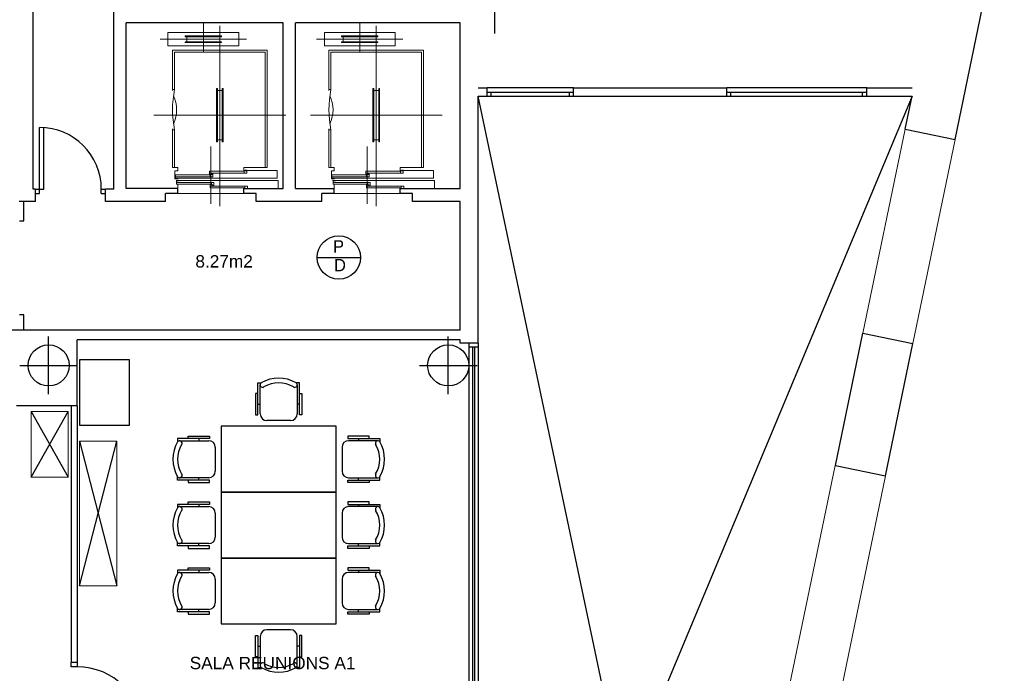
# Model space of a CAD drawing. Header units: metres. Extents: x -1 to 438, y -6 to 53.
# Tile 137 of 149: x 416 to 428, y 20 to 28. Entities that reach past the tile are written whole.
import ezdxf

# ---------------------------------------------------------------- set-up
doc = ezdxf.new("R2010")
doc.units = ezdxf.units.M
doc.linetypes.add('CONTINUA', pattern=[0])
doc.linetypes.add('VERDECKT', pattern=[9.525, 6.35, -3.175])
for name, color, linetype, lineweight in [('PA MOBLES ACTUAL', 7, 'CONTINUA', 25), ('PA MURS ACTUAL', 7, 'CONTINUA', 25), ('PA TEXT ACTUAL', 7, 'CONTINUA', 25)]:
    doc.layers.add(name, color=color, linetype=linetype, lineweight=lineweight)
doc.styles.add('ARIAL', font='arial.ttf')
doc.styles.add('Century Gothic', font='txt')

msp = doc.modelspace()

# ---------------------------------------------------------------- linework, layer by layer
at = {"layer": 'PA MOBLES ACTUAL', "color": 180, "linetype": 'CONTINUA', "transparency": 33554687}
for p, q in [((418.707, 23.31), (418.707, 23.663)), ((419.157, 23.663), (419.157, 23.31)), ((418.68, 23.43), (418.707, 23.43)), ((419.184, 23.43), (419.157, 23.43)), ((419.077, 23.23), (418.787, 23.23)), ((417.728, 22.985), (418.082, 22.985)), ((417.962, 23.011), (417.962, 22.985)), ((420.135, 22.985), (419.782, 22.985)), ((419.902, 23.011), (419.902, 22.985)), ((418.162, 22.905), (418.162, 22.615)), ((419.702, 22.905), (419.702, 22.615)), ((418.082, 22.535), (417.728, 22.535)), ((417.962, 22.508), (417.962, 22.535)), ((419.782, 22.535), (420.135, 22.535)), ((419.902, 22.508), (419.902, 22.535)), ((417.728, 22.185), (418.082, 22.185)), ((417.962, 22.211), (417.962, 22.185)), ((420.135, 22.185), (419.782, 22.185)), ((419.902, 22.211), (419.902, 22.185)), ((418.162, 22.105), (418.162, 21.815)), ((419.702, 22.105), (419.702, 21.815)), ((418.082, 21.735), (417.728, 21.735)), ((417.962, 21.708), (417.962, 21.735)), ((419.782, 21.735), (420.135, 21.735)), ((419.902, 21.708), (419.902, 21.735)), ((417.728, 21.385), (418.082, 21.385)), ((417.962, 21.411), (417.962, 21.385)), ((418.162, 21.305), (418.162, 21.015)), ((419.702, 21.305), (419.702, 21.015)), ((420.135, 21.385), (419.782, 21.385)), ((419.902, 21.411), (419.902, 21.385)), ((418.082, 20.935), (417.728, 20.935)), ((417.962, 20.908), (417.962, 20.935)), ((419.782, 20.935), (420.135, 20.935)), ((419.902, 20.908), (419.902, 20.935)), ((418.707, 20.609), (418.707, 20.256)), ((419.077, 20.689), (418.787, 20.689)), ((419.157, 20.256), (419.157, 20.609)), ((418.68, 20.489), (418.707, 20.489)), ((419.184, 20.489), (419.157, 20.489))]:
    msp.add_line(p, q, dxfattribs=at)
at = {"layer": 'PA MOBLES ACTUAL', "transparency": 33554687}
for p, q in [((415.925, 22.542), (416.375, 23.342)), ((415.925, 23.342), (416.375, 22.542)), ((416.513, 22.98), (416.964, 21.222)), ((416.513, 21.222), (416.964, 22.98))]:
    msp.add_line(p, q, dxfattribs=at)
for points in [[(416.517, 23.97), (417.117, 23.97), (417.117, 23.17), (416.517, 23.17), (416.517, 23.97)], [(418.232, 22.36), (419.632, 22.36), (419.632, 23.16), (418.232, 23.16), (418.232, 22.36)], [(418.232, 21.56), (419.632, 21.56), (419.632, 22.36), (418.232, 22.36), (418.232, 21.56)], [(418.232, 20.76), (419.632, 20.76), (419.632, 21.56), (418.232, 21.56), (418.232, 20.76)]]:
    msp.add_lwpolyline(points, close=True, dxfattribs=at)
at = {"layer": 'PA MOBLES ACTUAL', "color": 180, "linetype": 'CONTINUA', "transparency": 33554687}
for points in [[(418.68, 23.558), (418.649, 23.558), (418.649, 23.298), (418.68, 23.298), (418.68, 23.688), (418.72, 23.688)], [(419.184, 23.558), (419.214, 23.558), (419.214, 23.298), (419.184, 23.298), (419.184, 23.688), (419.144, 23.688)], [(417.833, 23.011), (417.833, 23.042), (418.093, 23.042), (418.093, 23.011), (417.703, 23.011), (417.703, 22.971)], [(420.031, 23.011), (420.031, 23.042), (419.771, 23.042), (419.771, 23.011), (420.161, 23.011), (420.161, 22.971)], [(417.833, 22.508), (417.833, 22.477), (418.093, 22.477), (418.093, 22.508), (417.703, 22.508), (417.703, 22.548)], [(420.031, 22.508), (420.031, 22.477), (419.771, 22.477), (419.771, 22.508), (420.161, 22.508), (420.161, 22.548)], [(417.833, 22.211), (417.833, 22.242), (418.093, 22.242), (418.093, 22.211), (417.703, 22.211), (417.703, 22.171)], [(420.031, 22.211), (420.031, 22.242), (419.771, 22.242), (419.771, 22.211), (420.161, 22.211), (420.161, 22.171)], [(417.833, 21.708), (417.833, 21.677), (418.093, 21.677), (418.093, 21.708), (417.703, 21.708), (417.703, 21.748)], [(420.031, 21.708), (420.031, 21.677), (419.771, 21.677), (419.771, 21.708), (420.161, 21.708), (420.161, 21.748)], [(417.833, 21.411), (417.833, 21.442), (418.093, 21.442), (418.093, 21.411), (417.703, 21.411), (417.703, 21.371)], [(420.031, 21.411), (420.031, 21.442), (419.771, 21.442), (419.771, 21.411), (420.161, 21.411), (420.161, 21.371)], [(417.833, 20.908), (417.833, 20.877), (418.093, 20.877), (418.093, 20.908), (417.703, 20.908), (417.703, 20.948)], [(420.031, 20.908), (420.031, 20.877), (419.771, 20.877), (419.771, 20.908), (420.161, 20.908), (420.161, 20.948)], [(418.68, 20.361), (418.649, 20.361), (418.649, 20.621), (418.68, 20.621), (418.68, 20.231), (418.72, 20.231)], [(419.184, 20.361), (419.214, 20.361), (419.214, 20.621), (419.184, 20.621), (419.184, 20.231), (419.144, 20.231)]]:
    msp.add_lwpolyline(points, dxfattribs=at)
at = {"layer": 'PA MOBLES ACTUAL', "linetype": 'CONTINUA', "lineweight": 13, "transparency": 33554687}
for points in [[(415.925, 23.342), (416.375, 23.342), (416.375, 22.542), (415.925, 22.542), (415.925, 23.342)], [(416.513, 21.222), (416.513, 22.98), (416.964, 22.98), (416.964, 21.222), (416.513, 21.222)]]:
    msp.add_lwpolyline(points, close=True, dxfattribs=at)
at = {"layer": 'PA MOBLES ACTUAL', "color": 180, "linetype": 'CONTINUA', "transparency": 33554687}
for centre, radius, start, end in [((418.737, 23.663), 0.03, 123.8288, 302.666), ((418.932, 23.328), 0.418, 59.5867, 120.4133), ((418.932, 23.349), 0.34, 58.2704, 121.7296), ((419.127, 23.663), 0.03, 237.334, 56.1712), ((418.787, 23.31), 0.08, 180, 270), ((419.077, 23.31), 0.08, 270, 0), ((418.064, 22.76), 0.418, 149.5867, 210.4133), ((417.728, 22.955), 0.03, 327.334, 146.1712), ((418.082, 22.905), 0.08, 0, 90), ((419.782, 22.905), 0.08, 90, 180), ((420.136, 22.955), 0.03, 33.8288, 212.666), ((419.8, 22.76), 0.418, 329.5867, 30.4133), ((418.042, 22.76), 0.34, 148.2704, 211.7296), ((419.821, 22.76), 0.34, 328.2704, 31.7296), ((418.082, 22.615), 0.08, 270, 0), ((419.782, 22.615), 0.08, 180, 270), ((417.728, 22.565), 0.03, 213.8288, 32.666), ((420.136, 22.565), 0.03, 147.334, 326.1712), ((418.064, 21.96), 0.418, 149.5867, 210.4133), ((418.042, 21.96), 0.34, 148.2704, 211.7296), ((417.728, 22.155), 0.03, 327.334, 146.1712), ((418.082, 22.105), 0.08, 0, 90), ((419.782, 22.105), 0.08, 90, 180), ((420.136, 22.155), 0.03, 33.8288, 212.666), ((419.821, 21.96), 0.34, 328.2704, 31.7296), ((419.8, 21.96), 0.418, 329.5867, 30.4133), ((417.728, 21.765), 0.03, 213.8288, 32.666), ((418.082, 21.815), 0.08, 270, 0), ((419.782, 21.815), 0.08, 180, 270), ((420.136, 21.765), 0.03, 147.334, 326.1712), ((418.064, 21.16), 0.418, 149.5867, 210.4133), ((418.042, 21.16), 0.34, 148.2704, 211.7296), ((417.728, 21.355), 0.03, 327.334, 146.1712), ((418.082, 21.305), 0.08, 0, 90), ((419.782, 21.305), 0.08, 90, 180), ((420.136, 21.355), 0.03, 33.8288, 212.666), ((419.821, 21.16), 0.34, 328.2704, 31.7296), ((419.8, 21.16), 0.418, 329.5867, 30.4133), ((417.728, 20.965), 0.03, 213.8288, 32.666), ((418.082, 21.015), 0.08, 270, 0), ((419.782, 21.015), 0.08, 180, 270), ((420.136, 20.965), 0.03, 147.334, 326.1712), ((418.787, 20.609), 0.08, 90, 180), ((419.077, 20.609), 0.08, 0, 90), ((418.737, 20.256), 0.03, 57.334, 236.1712), ((418.932, 20.591), 0.418, 239.5867, 300.4133), ((418.932, 20.57), 0.34, 238.2704, 301.7296), ((419.127, 20.256), 0.03, 303.8288, 122.666)]:
    msp.add_arc(centre, radius, start, end, dxfattribs=at)
at = {"layer": 'PA MURS ACTUAL', "transparency": 33554687}
for p, q in [((427.151, 26.642), (427.748, 29.526)), ((415.947, 26.04), (415.947, 28.229)), ((416.927, 26.04), (416.927, 28.229)), ((417.077, 26.05), (417.077, 28.06)), ((418.987, 28.06), (417.077, 28.06)), ((418.987, 26.05), (418.987, 28.06)), ((421.137, 28.06), (419.137, 28.06)), ((419.137, 26.05), (419.137, 28.06)), ((421.137, 26.05), (421.137, 28.06)), ((421.357, 27.27), (421.465, 27.27)), ((421.357, 24.17), (421.357, 27.17)), ((421.357, 27.17), (421.465, 27.17)), ((421.465, 27.17), (421.465, 27.27)), ((422.515, 27.27), (421.465, 27.27)), ((421.465, 27.22), (422.515, 27.22)), ((421.465, 27.17), (422.515, 27.17)), ((421.515, 27.17), (421.515, 27.22)), ((422.465, 27.17), (422.465, 27.22)), ((422.515, 27.27), (424.377, 27.27)), ((422.515, 27.17), (422.515, 27.27)), ((422.515, 27.17), (424.377, 27.17)), ((424.377, 27.17), (424.377, 27.27)), ((426.077, 27.27), (424.377, 27.27)), ((424.377, 27.22), (426.077, 27.22)), ((424.377, 27.17), (426.077, 27.17)), ((424.427, 27.17), (424.427, 27.22)), ((426.027, 27.17), (426.027, 27.22)), ((426.077, 27.17), (426.077, 27.27)), ((426.077, 27.27), (426.627, 27.27)), ((426.077, 27.17), (426.627, 27.17)), ((426.544, 26.768), (426.627, 27.17)), ((416.027, 25.99), (416.027, 26.79)), ((416.077, 26.04), (416.077, 26.788)), ((426.544, 26.768), (427.151, 26.642)), ((415.977, 26.04), (415.947, 26.04)), ((415.977, 25.89), (415.977, 26.04)), ((415.977, 26.04), (416.077, 26.04)), ((415.977, 25.99), (416.027, 25.99)), ((416.777, 25.99), (416.777, 26.04)), ((416.777, 26.04), (416.827, 26.04)), ((416.777, 25.99), (416.827, 25.99)), ((416.927, 26.04), (416.827, 26.04)), ((416.827, 25.89), (416.827, 26.04)), ((417.707, 26.05), (417.077, 26.05)), ((417.557, 25.89), (417.557, 25.99)), ((417.707, 25.99), (417.557, 25.99)), ((417.707, 25.99), (417.707, 26.05)), ((418.507, 25.99), (418.507, 26.05)), ((418.507, 26.05), (418.987, 26.05)), ((418.657, 25.99), (418.507, 25.99)), ((418.657, 25.89), (418.657, 25.99)), ((419.137, 26.05), (419.607, 26.05)), ((419.457, 25.89), (419.457, 25.99)), ((419.607, 25.99), (419.457, 25.99)), ((419.607, 25.99), (419.607, 26.05)), ((420.407, 25.99), (420.407, 26.05)), ((420.407, 26.05), (421.137, 26.05)), ((420.557, 25.99), (420.407, 25.99)), ((420.557, 25.89), (420.557, 25.99)), ((415.977, 25.89), (415.777, 25.89)), ((415.834, 25.655), (415.834, 25.89)), ((417.557, 25.89), (416.827, 25.89)), ((419.457, 25.89), (418.657, 25.89)), ((421.137, 25.89), (420.557, 25.89)), ((421.137, 24.33), (421.137, 25.89)), ((415.784, 25.655), (415.834, 25.655)), ((415.834, 24.513), (415.784, 24.513)), ((415.834, 24.33), (415.834, 24.513)), ((421.137, 24.33), (414.437, 24.33)), ((425.698, 22.685), (426.03, 24.291)), ((426.03, 24.291), (426.637, 24.165)), ((421.137, 24.21), (416.482, 24.21)), ((416.482, 23.41), (416.482, 24.21)), ((421.137, 24.17), (421.137, 24.21)), ((421.357, 24.17), (421.137, 24.17)), ((421.242, 24.17), (421.242, 14.55)), ((421.357, 24.17), (421.357, 14.55)), ((421.357, 24.12), (421.242, 24.12)), ((421.287, 24.12), (421.287, 14.6)), ((421.312, 24.12), (421.312, 14.6)), ((426.305, 22.559), (426.637, 24.165)), ((416.482, 23.41), (415.747, 23.41)), ((416.412, 23.41), (416.412, 20.29)), ((416.482, 23.41), (416.482, 20.29)), ((425.698, 22.685), (426.305, 22.559)), ((416.482, 20.29), (416.412, 20.29)), ((416.412, 20.24), (416.412, 20.29)), ((416.482, 20.24), (416.412, 20.24)), ((416.482, 20.29), (416.482, 20.24))]:
    msp.add_line(p, q, dxfattribs=at)
at = {"layer": 'PA MURS ACTUAL', "color": 180, "linetype": 'CONTINUA', "transparency": 33554687}
for p, q in [((421.557, 27.932), (421.557, 28.732)), ((424.012, 14.55), (421.357, 27.17)), ((426.627, 27.17), (421.357, 14.55)), ((416.137, 23.55), (416.137, 24.25)), ((420.992, 23.55), (420.992, 24.25)), ((415.787, 23.9), (416.487, 23.9)), ((420.642, 23.9), (421.342, 23.9))]:
    msp.add_line(p, q, dxfattribs=at)
at = {"layer": 'PA MURS ACTUAL', "linetype": 'CONTINUA', "lineweight": 13, "transparency": 33554687}
for p, q in [((418.017, 27.712), (418.017, 28.06)), ((418.217, 25.834), (418.217, 28.025)), ((419.917, 27.712), (419.917, 28.06)), ((420.117, 25.834), (420.117, 28.025)), ((417.587, 27.782), (417.587, 27.942)), ((417.797, 27.902), (418.237, 27.902)), ((417.797, 27.892), (417.797, 27.902)), ((417.797, 27.892), (418.237, 27.892)), ((417.817, 27.832), (417.817, 27.892)), ((418.217, 27.832), (418.217, 27.892)), ((418.237, 27.892), (418.237, 27.902)), ((418.447, 27.782), (418.447, 27.942)), ((419.487, 27.782), (419.487, 27.942)), ((419.697, 27.892), (419.697, 27.902)), ((419.697, 27.902), (420.137, 27.902)), ((419.697, 27.892), (420.137, 27.892)), ((419.717, 27.832), (419.717, 27.892)), ((420.117, 27.832), (420.117, 27.892)), ((420.137, 27.892), (420.137, 27.902)), ((420.347, 27.782), (420.347, 27.942)), ((417.492, 27.862), (418.542, 27.862)), ((417.797, 27.822), (417.797, 27.832)), ((417.797, 27.832), (418.237, 27.832)), ((417.797, 27.822), (418.237, 27.822)), ((418.237, 27.822), (418.237, 27.832)), ((419.392, 27.862), (420.442, 27.862)), ((419.697, 27.832), (420.137, 27.832)), ((419.697, 27.822), (419.697, 27.832)), ((419.697, 27.822), (420.137, 27.822)), ((420.137, 27.822), (420.137, 27.832)), ((418.177, 27.265), (418.187, 27.265)), ((418.177, 26.615), (418.177, 27.265)), ((418.187, 26.615), (418.187, 27.265)), ((418.187, 27.24), (418.247, 27.24)), ((418.247, 27.265), (418.257, 27.265)), ((418.247, 26.615), (418.247, 27.265)), ((418.257, 26.615), (418.257, 27.265)), ((420.077, 26.615), (420.077, 27.265)), ((420.077, 27.265), (420.087, 27.265)), ((420.087, 26.615), (420.087, 27.265)), ((420.087, 27.24), (420.147, 27.24)), ((420.147, 26.615), (420.147, 27.265)), ((420.147, 27.265), (420.157, 27.265)), ((420.157, 26.615), (420.157, 27.265)), ((417.417, 26.94), (419.017, 26.94)), ((419.317, 26.94), (420.917, 26.94)), ((418.177, 26.615), (418.187, 26.615)), ((418.187, 26.64), (418.247, 26.64)), ((418.247, 26.615), (418.257, 26.615)), ((420.077, 26.615), (420.087, 26.615)), ((420.087, 26.64), (420.147, 26.64)), ((420.147, 26.615), (420.157, 26.615)), ((418.107, 25.861), (418.107, 26.559)), ((420.007, 25.861), (420.007, 26.559)), ((417.642, 26.305), (417.707, 26.305)), ((418.767, 26.305), (418.792, 26.305)), ((419.542, 26.305), (419.607, 26.305)), ((420.667, 26.305), (420.692, 26.305))]:
    msp.add_line(p, q, dxfattribs=at)
at = {"layer": 'PA MURS ACTUAL', "lineweight": 13, "transparency": 33554687}
for p, q in [((417.587, 27.942), (418.447, 27.942)), ((419.487, 27.942), (420.347, 27.942)), ((417.587, 27.782), (418.447, 27.782)), ((419.487, 27.782), (420.347, 27.782)), ((418.792, 27.73), (417.642, 27.73)), ((417.642, 27.73), (417.642, 27.238)), ((418.767, 27.705), (417.667, 27.705)), ((417.667, 27.705), (417.667, 27.25)), ((418.767, 27.705), (418.767, 26.305)), ((418.792, 26.54), (418.792, 27.73)), ((418.792, 27.705), (418.792, 26.305)), ((419.542, 27.73), (419.542, 27.238)), ((420.692, 27.73), (419.542, 27.73)), ((419.567, 27.705), (419.567, 27.25)), ((420.667, 27.705), (419.567, 27.705)), ((420.667, 27.705), (420.667, 26.305)), ((420.692, 26.54), (420.692, 27.73)), ((420.692, 27.705), (420.692, 26.305)), ((418.767, 26.565), (418.767, 27.565)), ((420.667, 26.565), (420.667, 27.565)), ((417.667, 27.25), (417.642, 27.25)), ((419.567, 27.25), (419.542, 27.25)), ((417.642, 26.774), (417.642, 26.305)), ((417.667, 26.76), (417.642, 26.76)), ((417.667, 26.76), (417.667, 26.305)), ((419.542, 26.774), (419.542, 26.305)), ((419.567, 26.76), (419.542, 26.76)), ((419.567, 26.76), (419.567, 26.305)), ((418.514, 26.236), (418.092, 26.236)), ((418.912, 26.269), (418.507, 26.269)), ((418.912, 26.269), (418.912, 26.175)), ((420.414, 26.236), (419.992, 26.236)), ((420.812, 26.269), (420.407, 26.269)), ((420.812, 26.269), (420.812, 26.175)), ((417.672, 26.175), (418.912, 26.175)), ((418.1, 26.191), (417.678, 26.191)), ((418.114, 26.123), (417.692, 26.123)), ((417.707, 26.05), (417.707, 26.101)), ((419.572, 26.175), (420.812, 26.175)), ((420, 26.191), (419.578, 26.191)), ((420.014, 26.123), (419.592, 26.123)), ((419.607, 26.05), (419.607, 26.101)), ((417.707, 25.99), (418.507, 25.99)), ((418.522, 26.078), (418.1, 26.078)), ((419.607, 25.99), (420.407, 25.99)), ((420.422, 26.078), (420, 26.078))]:
    msp.add_line(p, q, dxfattribs=at)
at = {"layer": 'PA MURS ACTUAL', "color": 180, "linetype": 'VERDECKT', "lineweight": 13, "transparency": 33554687}
for p, q in [((426.03, 24.291), (426.544, 26.768)), ((426.637, 24.165), (427.151, 26.642)), ((424.866, 18.69), (425.694, 22.686)), ((425.477, 18.564), (426.305, 22.559))]:
    msp.add_line(p, q, dxfattribs=at)
at = {"layer": 'PA MURS ACTUAL', "color": 7, "linetype": 'CONTINUA', "lineweight": 25, "transparency": 33554687}
msp.add_line((419.399, 25.211), (419.927, 25.211), dxfattribs=at)
at = {"layer": 'PA MURS ACTUAL', "lineweight": 13, "transparency": 33554687}
for points in [[(417.667, 26.305), (417.707, 26.305), (417.707, 26.264), (417.672, 26.264), (417.672, 26.168), (417.712, 26.168)], [(417.708, 26.174), (417.678, 26.174), (417.678, 26.213), (418.1, 26.213), (418.1, 26.191), (418.13, 26.191), (418.13, 26.228), (418.11, 26.228)], [(418.122, 26.219), (418.092, 26.219), (418.092, 26.258), (418.514, 26.258), (418.514, 26.236), (418.544, 26.236), (418.544, 26.273), (418.524, 26.273)], [(418.767, 26.305), (418.507, 26.305), (418.507, 26.264), (418.537, 26.264)], [(419.567, 26.305), (419.607, 26.305), (419.607, 26.264), (419.572, 26.264), (419.572, 26.168), (419.612, 26.168)], [(419.608, 26.174), (419.578, 26.174), (419.578, 26.213), (420, 26.213), (420, 26.191), (420.03, 26.191), (420.03, 26.228), (420.01, 26.228)], [(420.022, 26.219), (419.992, 26.219), (419.992, 26.258), (420.414, 26.258), (420.414, 26.236), (420.444, 26.236), (420.444, 26.273), (420.424, 26.273)], [(420.667, 26.305), (420.407, 26.305), (420.407, 26.264), (420.437, 26.264)], [(417.685, 26.145), (418.925, 26.145), (418.925, 26.05)], [(417.722, 26.14), (417.692, 26.14), (417.692, 26.101), (418.114, 26.101), (418.114, 26.123), (418.144, 26.123), (418.144, 26.086), (418.124, 26.086)], [(418.13, 26.095), (418.1, 26.095), (418.1, 26.056), (418.522, 26.056), (418.522, 26.078), (418.552, 26.078), (418.552, 26.05)], [(419.585, 26.145), (420.825, 26.145), (420.825, 26.05)], [(419.622, 26.14), (419.592, 26.14), (419.592, 26.101), (420.014, 26.101), (420.014, 26.123), (420.044, 26.123), (420.044, 26.086), (420.024, 26.086)], [(420.03, 26.095), (420, 26.095), (420, 26.056), (420.422, 26.056), (420.422, 26.078), (420.452, 26.078), (420.452, 26.05)]]:
    msp.add_lwpolyline(points, dxfattribs=at)
at = {"layer": 'PA MURS ACTUAL', "color": 7, "linetype": 'CONTINUA', "lineweight": 25, "transparency": 33554687}
msp.add_circle((419.663, 25.211), 0.264, dxfattribs=at)
at = {"layer": 'PA MURS ACTUAL', "transparency": 33554687}
for centre in [(416.137, 23.9), (420.992, 23.9)]:
    msp.add_circle(centre, 0.25, dxfattribs=at)
at = {"layer": 'PA MURS ACTUAL', "lineweight": 13, "transparency": 33554687}
for centre, radius, start, end in [((418.855, 27.005), 1.213, 168.3473, 191.6527), ((417.293, 27.005), 0.399, 334.7815, 25.2185), ((420.755, 27.005), 1.213, 168.3473, 191.6527), ((419.193, 27.005), 0.399, 334.7815, 25.2185)]:
    msp.add_arc(centre, radius, start, end, dxfattribs=at)
at = {"layer": 'PA MURS ACTUAL', "transparency": 33554687}
for centre, radius in [((416.027, 26.04), 0.75), ((416.482, 19.44), 0.8)]:
    msp.add_arc(centre, radius, 0, 90, dxfattribs=at)

# ---------------------------------------------------------------- texts
at = {"layer": 'PA MURS ACTUAL', "color": 7, "linetype": 'CONTINUA', "lineweight": 25, "transparency": 33554687, "char_height": 0.15, "attachment_point": 7, "style": 'Century Gothic'}
for s, insert, width in [('P', (419.592, 25.271), 0.1975), ('D', (419.604, 25.043), 0.23)]:
    msp.add_mtext(s, dxfattribs=dict(at, insert=insert, width=width))
at = {"layer": 'PA TEXT ACTUAL', "linetype": 'CONTINUA', "transparency": 33554687, "char_height": 0.15, "attachment_point": 8, "style": 'ARIAL'}
for s, insert, width in [('\\W1.00;8.27m2', (418.269, 25.087), 0.77764), ('\\W1.00;SALA REUNIONS A1', (418.858, 20.208), 2.09469)]:
    msp.add_mtext(s, dxfattribs=dict(at, insert=insert, width=width))

doc.saveas('drawing.dxf')
